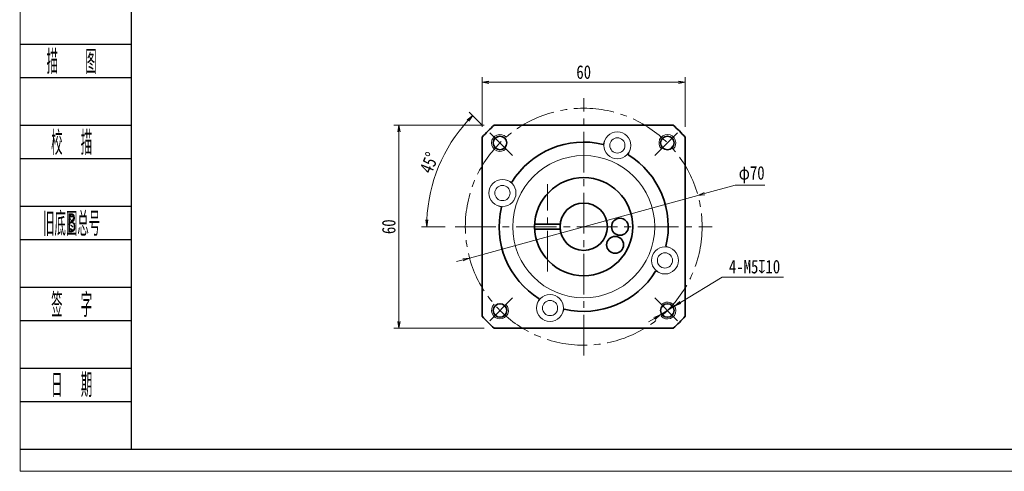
# Model space of a CAD drawing. Header units: millimetres. Extents: x -17 to 553, y -17 to 373.
# Tile 1 of 8: x -14 to 277, y -17 to 117. Entities that reach past the tile are written whole.
import ezdxf
from ezdxf.enums import TextEntityAlignment as Align

# ---------------------------------------------------------------- set-up
doc = ezdxf.new("R2010")
doc.units = ezdxf.units.MM
doc.linetypes.add('点画线', pattern=[18, 12, -2, 2, -2])
doc.layers.add('2细线层', color=4, linetype='Continuous')
doc.layers.add('6文字层', color=3, linetype='Continuous')
for name, color, linetype, lineweight in [('EB0_1', 7, 'Continuous', 35), ('中心线层', 1, '点画线', 18), ('图框_外框线', 7, 'Continuous', 18), ('尺寸线层', 3, 'Continuous', 18), ('粗实线层', 7, 'Continuous', 35), ('细实线层', 7, 'Continuous', 18)]:
    doc.layers.add(name, color=color, linetype=linetype, lineweight=lineweight)
doc.styles.add('PC_TEXTSTYLE', font='ISOCP.SHX', dxfattribs={"width": 0.707, "bigfont": 'GBCBIG.SHX'})
doc.styles.get("Standard").update_dxf_attribs({"font": 'SimSun.ttf'})
doc.styles.add('宋体', font='SimSun.ttf', dxfattribs={"width": 0.8})
doc.dimstyles.new('A水平标注$0', dxfattribs={"dimtxt": 3.5, "dimasz": 2, "dimexe": 1.5, "dimexo": 3, "dimgap": 1.1, "dimtad": 1, "dimtoh": 1, "dimdec": 4, "dimdsep": 46, "dimtxsty": '宋体', "dimblk": 'OPEN', "dimcen": 3, "dimclrd": 3, "dimclre": 3, "dimclrt": 6, "dimadec": 0, "dimazin": 0, "dimtm": 1e-09, "dimtfac": 1, "dimtdec": 4, "dimtix": 1, "dimtmove": 0, "dimatfit": 3, "dimldrblk": 'OPEN', "dimfxl": 0, "dimlwd": 13, "dimlwe": 13, "dimarcsym": 0})
doc.dimstyles.new('D直径标注φ25', dxfattribs={"dimtxt": 3.5, "dimasz": 2, "dimexe": 1, "dimexo": 3, "dimtad": 1, "dimtoh": 1, "dimdec": 1, "dimdsep": 46, "dimtxsty": '宋体', "dimblk": 'OPEN', "dimcen": 3, "dimclrd": 3, "dimclre": 3, "dimclrt": 130, "dimadec": 0, "dimazin": 0, "dimtm": 1e-09, "dimtfac": 1, "dimtdec": 1, "dimtmove": 0, "dimatfit": 0, "dimldrblk": 'OPEN', "dimfxl": 0, "dimlwd": 13, "dimlwe": 13, "dimarcsym": 0})
doc.dimstyles.new('螺孔(M8-7H)', dxfattribs={"dimtxt": 3.5, "dimasz": 2, "dimexe": 1.25, "dimexo": 3, "dimtad": 1, "dimtoh": 1, "dimdec": 4, "dimdsep": 46, "dimtxsty": '宋体', "dimblk": 'OPEN', "dimcen": 3, "dimclrd": 3, "dimclre": 3, "dimclrt": 2, "dimadec": 0, "dimazin": 0, "dimtm": 1e-09, "dimtfac": 1, "dimtdec": 4, "dimtmove": 0, "dimatfit": 3, "dimldrblk": 'OPEN', "dimfxl": 0, "dimlwd": 9, "dimlwe": 9, "dimarcsym": 0})

# ---------------------------------------------------------------- blocks, each defined once
blk = doc.blocks.new('_Open')
at = {"color": 0, "linetype": 'ByBlock', "lineweight": -2}
for p, q in [((-1, 0.17), (0, 0)), ((-1, -0.17), (0, 0)), ((0, 0), (-1, 0))]:
    blk.add_line(p, q, dxfattribs=at)
blk = doc.blocks.new('*D28')
at = {"layer": 'Defpoints', "color": 0, "transparency": 16777216}
for p in [(126.44, 85.48), (98.28, 25.48), (126.44, 25.48)]:
    blk.add_point(p, dxfattribs=at)
at = {"layer": '尺寸线层', "color": 3, "lineweight": 13, "transparency": 16777216}
for p, q in [((123.44, 85.48), (96.78, 85.48)), ((98.28, 83.48), (98.28, 27.48)), ((123.44, 25.48), (96.78, 25.48))]:
    blk.add_line(p, q, dxfattribs=at)
at = {"layer": '尺寸线层', "color": 3, "lineweight": 13, "transparency": 16777216, "xscale": 2, "yscale": 2, "zscale": 2}
for p, rotation in [((98.28, 85.48), 90), ((98.28, 25.48), 270)]:
    blk.add_blockref('_Open', p, dxfattribs=dict(at, rotation=rotation))
at = {"layer": '尺寸线层', "color": 6, "transparency": 16777216, "insert": (95.28, 55.48), "char_height": 4, "attachment_point": 5, "rotation": 90, "style": '宋体', "bg_fill": 3, "box_fill_scale": 1.1, "bg_fill_color": 256, "bg_fill_true_color": 13158600, "bg_fill_transparency": 0}
blk.add_mtext('60', dxfattribs=at)
blk = doc.blocks.new('*D29')
at = {"layer": 'Defpoints', "color": 0, "transparency": 16777216}
for p in [(125.12, 83.26), (112.7, 78.69), (131.86, 76.52), (114.9, 55.48), (190.9, 55.48)]:
    blk.add_point(p, dxfattribs=at)
at = {"layer": '尺寸线层', "color": 3, "lineweight": 13, "transparency": 16777216}
for p, q in [((123, 85.38), (119.02, 89.36)), ((111.9, 55.48), (104.98, 55.48))]:
    blk.add_line(p, q, dxfattribs=at)
blk.add_arc((152.9, 55.48), 46.42, 137.4688, 177.5312, dxfattribs=at)
at = {"layer": '尺寸线层', "color": 3, "lineweight": 13, "transparency": 16777216, "xscale": 2, "yscale": 2, "zscale": 2}
for p, rotation in [((120.08, 88.3), 46.23442076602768), ((106.48, 55.48), 268.7655792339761)]:
    blk.add_blockref('_Open', p, dxfattribs=dict(at, rotation=rotation))
at = {"layer": '尺寸线层', "color": 6, "transparency": 16777216, "insert": (107.24, 74.39), "char_height": 4, "attachment_point": 5, "rotation": 67.5, "style": '宋体', "bg_fill": 3, "box_fill_scale": 1.1, "bg_fill_color": 256, "bg_fill_true_color": 13158600, "bg_fill_transparency": 0}
blk.add_mtext('45°', dxfattribs=at)
blk = doc.blocks.new('*D30')
at = {"layer": 'Defpoints', "color": 0, "transparency": 16777216}
for p in [(186.65, 64.74), (119.15, 46.22)]:
    blk.add_point(p, dxfattribs=at)
at = {"layer": '尺寸线层', "color": 3, "lineweight": 13, "transparency": 16777216}
for p, q in [((188.58, 65.27), (197.65, 67.76)), ((197.65, 67.76), (206.46, 67.76)), ((119.15, 46.22), (186.65, 64.74)), ((117.22, 45.69), (115.29, 45.16))]:
    blk.add_line(p, q, dxfattribs=at)
at = {"layer": '尺寸线层', "color": 3, "lineweight": 13, "transparency": 16777216, "xscale": 2, "yscale": 2, "zscale": 2}
for p, rotation in [((186.65, 64.74), 195.3403167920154), ((119.15, 46.22), 15.34031679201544)]:
    blk.add_blockref('_Open', p, dxfattribs=dict(at, rotation=rotation))
at = {"layer": '尺寸线层', "color": 130, "transparency": 16777216, "insert": (202.56, 70.85), "char_height": 4, "attachment_point": 5, "style": '宋体', "bg_fill": 3, "box_fill_scale": 1.1, "bg_fill_color": 256, "bg_fill_true_color": 13158600, "bg_fill_transparency": 0}
blk.add_mtext('φ70', dxfattribs=at)
blk = doc.blocks.new('*D41')
at = {"layer": 'Defpoints', "color": 0, "transparency": 16777216}
for p in [(182.9, 98.14), (122.9, 81.94), (182.9, 81.94)]:
    blk.add_point(p, dxfattribs=at)
at = {"layer": '尺寸线层', "color": 3, "lineweight": 13, "transparency": 16777216}
for p, q in [((122.9, 84.94), (122.9, 99.64)), ((182.9, 84.94), (182.9, 99.64)), ((124.9, 98.14), (180.9, 98.14))]:
    blk.add_line(p, q, dxfattribs=at)
at = {"layer": '尺寸线层', "color": 3, "lineweight": 13, "transparency": 16777216, "xscale": 2, "yscale": 2, "zscale": 2, "rotation": 180}
blk.add_blockref('_Open', (122.9, 98.14), dxfattribs=at)
at = {"layer": '尺寸线层', "color": 3, "lineweight": 13, "transparency": 16777216, "xscale": 2, "yscale": 2, "zscale": 2}
blk.add_blockref('_Open', (182.9, 98.14), dxfattribs=at)
at = {"layer": '尺寸线层', "color": 6, "transparency": 16777216, "insert": (152.9, 101.14), "char_height": 4, "attachment_point": 5, "style": '宋体', "bg_fill": 3, "box_fill_scale": 1.1, "bg_fill_color": 256, "bg_fill_true_color": 13158600, "bg_fill_transparency": 0}
blk.add_mtext('60', dxfattribs=at)
blk = doc.blocks.new('*D42')
at = {"color": 3, "lineweight": 9, "transparency": 16777216}
for p, q in [((193.83, 40.62), (181.49, 33.08)), ((212, 40.62), (193.83, 40.62)), ((175.52, 29.43), (179.78, 32.03)), ((173.81, 28.38), (172.1, 27.34))]:
    blk.add_line(p, q, dxfattribs=at)
at = {"layer": 'Defpoints', "color": 0, "transparency": 16777216}
for p in [(179.78, 32.03), (175.52, 29.43)]:
    blk.add_point(p, dxfattribs=at)
at = {"color": 3, "lineweight": 9, "transparency": 16777216, "xscale": 2, "yscale": 2, "zscale": 2}
for p, rotation in [((179.78, 32.03), 211.4269943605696), ((175.52, 29.43), 31.42699436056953)]:
    blk.add_blockref('_Open', p, dxfattribs=dict(at, rotation=rotation))
at = {"color": 2, "transparency": 16777216, "insert": (203.41, 43.66), "char_height": 4, "attachment_point": 5, "style": '宋体', "bg_fill": 3, "box_fill_scale": 1.1, "bg_fill_color": 256, "bg_fill_true_color": 13158600, "bg_fill_transparency": 0}
blk.add_mtext('4-M5{\\famgdt|b0|i0|c0|p0;x}{10}', dxfattribs=at)

msp = doc.modelspace()

# ---------------------------------------------------------------- linework, layer by layer
at = {"layer": '2细线层'}
for p, q in [((-13.84665, 109.42199), (19.10012, 109.42199)), ((-13.84665, 99.571), (19.10012, 99.571)), ((-13.84665, 85.49816), (19.10012, 85.49816)), ((-13.84665, 75.64718), (19.10012, 75.64718)), ((-13.84665, 61.57434), (19.10012, 61.57434)), ((-13.84665, 51.72336), (19.10012, 51.72336)), ((-13.84665, 37.65052), (19.10012, 37.65052)), ((-13.84665, 27.79954), (19.10012, 27.79954)), ((-13.84665, 13.7267), (19.10012, 13.7267)), ((-13.84665, 3.87571), (19.10012, 3.87571)), ((-13.84665, -10.19712), (19.10012, -10.19712))]:
    msp.add_line(p, q, dxfattribs=at)
at = {"layer": 'EB0_1', "linetype": 'Continuous', "lineweight": 35}
for p, q in [((179.35888, 85.4798), (126.44385, 85.4798)), ((122.90137, 81.93731), (122.90137, 29.02229)), ((182.90137, 29.02229), (182.90137, 81.93731)), ((126.44385, 25.4798), (179.35888, 25.4798))]:
    msp.add_line(p, q, dxfattribs=at)
at = {"layer": 'EB0_1'}
for p, q in [((138.42078, 56.2298), (145.94166, 56.2298)), ((138.42078, 54.7298), (145.94166, 54.7298))]:
    msp.add_line(p, q, dxfattribs=at)
for centre, radius in [((152.90137, 55.4798), 14.5), ((152.90137, 55.4798), 7), ((163.62151, 55.4798), 2.5), ((162.18529, 50.11973), 2.5)]:
    msp.add_circle(centre, radius, dxfattribs=at)
for radius, start, end in [(40, 131.4096221, 138.5903779), (40, 41.4096221, 48.5903779), (25, 76.7068962, 148.2931038), (25, 346.7068962, 58.2931038), (25, 166.7068962, 238.2931038), (25, 256.7068962, 328.2931038), (40, 221.4096221, 228.5903779), (40, 311.4096221, 318.5903779)]:
    msp.add_arc((152.90137, 55.4798), radius, start, end, dxfattribs=at)
at = {"layer": '中心线层'}
for p, q in [((152.90137, 17.4798), (152.90137, 93.4798)), ((142.18122, 42.2298), (142.18122, 68.0498)), ((114.90137, 55.4798), (190.90137, 55.4798))]:
    msp.add_line(p, q, dxfattribs=at)
at = {"layer": '中心线层', "linetype": '点画线', "lineweight": 18}
for p, q in [((131.86148, 76.51968), (125.12464, 83.25652)), ((173.94125, 76.51968), (180.67809, 83.25652)), ((131.86148, 34.43992), (125.12464, 27.70307)), ((173.94125, 34.43992), (180.67809, 27.70307))]:
    msp.add_line(p, q, dxfattribs=at)
msp.add_circle((152.90137, 55.4798), 35, dxfattribs=at)
at = {"layer": '粗实线层'}
for centre in [(128.15263, 80.22854), (177.6501, 80.22854), (128.15263, 30.73106), (177.6501, 30.73106)]:
    msp.add_circle(centre, 2, dxfattribs=at)
at = {"layer": '粗实线层', "lineweight": 18}
for centre, start, end in [((128.15263, 80.22854), 42.9532869, 315), ((177.6501, 80.22854), 312.9532869, 225), ((128.15263, 30.73106), 132.9532869, 45), ((177.6501, 30.73106), 222.9532869, 135)]:
    msp.add_arc(centre, 2.5, start, end, dxfattribs=at)
at = {"layer": '细实线层'}
for p, q in [((159.15562, 81.0314), (158.64968, 79.80996)), ((166.54665, 77.96993), (166.04072, 76.7485)), ((130.41123, 69.12509), (131.63267, 68.61915)), ((127.34977, 61.73405), (128.5712, 61.22811)), ((178.45297, 49.22555), (177.23153, 49.73148)), ((175.3915, 41.83451), (174.17006, 42.34045)), ((139.25608, 32.98967), (139.76201, 34.2111)), ((146.64712, 29.9282), (147.15305, 31.14964))]:
    msp.add_line(p, q, dxfattribs=at)
for centre, radius in [((162.85114, 79.50067), 4), ((162.85114, 79.50067), 2.25), ((152.90137, 55.4798), 21), ((128.8805, 65.42957), 4), ((128.8805, 65.42957), 2.25), ((176.92223, 45.53003), 4), ((176.92223, 45.53003), 2.25), ((142.9516, 31.45893), 4), ((142.9516, 31.45893), 2.25)]:
    msp.add_circle(centre, radius, dxfattribs=at)

# ---------------------------------------------------------------- texts
at = {"layer": '6文字层', "color": 3, "style": 'PC_TEXTSTYLE'}
for s, width, p in [('描   图', 0.6667, (1.50907, 104.49649)), ('校  描', 0.667, (1.50907, 80.57267)), ('旧底图总号', 0.667, (1.50907, 56.64885)), ('签  字', 0.667, (1.50907, 32.72503)), ('日  期', 0.667, (1.51785, 8.94166))]:
    msp.add_text(s, height=7.036418, dxfattribs=dict(at, width=width)).set_placement(p, align=Align.MIDDLE)
at = {"layer": '6文字层', "width": 0.707}
msp.add_text('B', height=5.62913, dxfattribs=at).set_placement((1.50907, 56.64885), align=Align.MIDDLE)

# ---------------------------------------------------------------- next in the draw order: dimensions: what is measured, and where the dimension line sits
at = {"layer": '尺寸线层'}
dim = msp.add_linear_dim(base=(98.28313, 25.4798), p1=(126.44385, 85.4798), p2=(126.44385, 25.4798), angle=270, dimstyle='A水平标注$0', override={"dimtxt": 4, "dimgap": 1, "dimblk": 'Open', "dimtfill": 1, "dimtfillclr": 256}, dxfattribs=at)
dim.commit()
dim.dimension.update_dxf_attribs({"geometry": '*D28', "text_midpoint": (95.28313, 55.4798)})

# ---------------------------------------------------------------- next in the draw order: dimensions: what is measured, and where the dimension line sits
dim = msp.add_angular_dim_2l(base=(112.70159, 78.68915), line1=((131.86148, 76.51968), (125.12464, 83.25652)), line2=((114.90137, 55.4798), (190.90137, 55.4798)), dimstyle='A水平标注$0', override={"dimtxt": 4, "dimgap": 1, "dimblk": 'Open', "dimtfill": 1, "dimtfillclr": 256}, dxfattribs=at)
dim.commit()
dim.dimension.update_dxf_attribs({"geometry": '*D29', "text_midpoint": (107.24444, 74.39152)})

# ---------------------------------------------------------------- next in the draw order: dimensions: what is measured, and where the dimension line sits
dim = msp.add_diameter_dim_2p(p1=(119.14836, 46.22049), p2=(186.65437, 64.73911), dimstyle='D直径标注φ25', override={"dimtxt": 4, "dimgap": 1, "dimpost": 'φ<>'}, dxfattribs=at)
dim.commit()
dim.dimension.update_dxf_attribs({"geometry": '*D30', "text_midpoint": (202.55751, 67.75587), "dimtype": 163})

# ---------------------------------------------------------------- next in the draw order: linework, layer by layer
at = {"layer": '图框_外框线', "color": 3}
msp.add_lwpolyline([(-13.71696, -16.76054), (537.60992, -16.76054), (537.60992, 373.10633), (-13.71696, 373.10633)], close=True, dxfattribs=at)
at = {"layer": '图框_外框线', "color": 3, "lineweight": 25}
msp.add_lwpolyline([(19.10012, -10.19712), (531.0465, -10.19712), (531.0465, 366.54291), (19.10012, 366.54291)], close=True, dxfattribs=at)

# ---------------------------------------------------------------- next in the draw order: dimensions: what is measured, and where the dimension line sits
dim = msp.add_diameter_dim_2p(p1=(175.51684, 29.42753), p2=(179.78337, 32.03459), text='4-M<>{\\famgdt|b0|i0|c0|p0;x}{10}', dimstyle='螺孔(M8-7H)', override={"dimtxt": 4, "dimgap": 1, "dimtad": 1, "dimtih": 0, "dimtoh": 1, "dimdec": 4, "dimlfac": 1, "dimpost": '<>', "dimcen": 0, "dimse1": 0, "dimse2": 0, "dimsd1": 0, "dimsd2": 0, "dimtix": 0, "dimtofl": 1, "dimatfit": 3, "dimtvp": 0.1})
dim.commit()
dim.dimension.update_dxf_attribs({"geometry": '*D42', "text_midpoint": (203.41473, 40.61659), "dimtype": 163})
at = {"layer": '尺寸线层'}
dim = msp.add_linear_dim(base=(182.90137, 98.1421), p1=(122.90137, 81.93731), p2=(182.90137, 81.93731), dimstyle='A水平标注$0', override={"dimtxt": 4, "dimgap": 1, "dimblk": 'Open', "dimtfill": 1, "dimtfillclr": 256}, dxfattribs=at)
dim.commit()
dim.dimension.update_dxf_attribs({"geometry": '*D41', "text_midpoint": (152.90137, 101.1421)})

doc.saveas('drawing.dxf')
